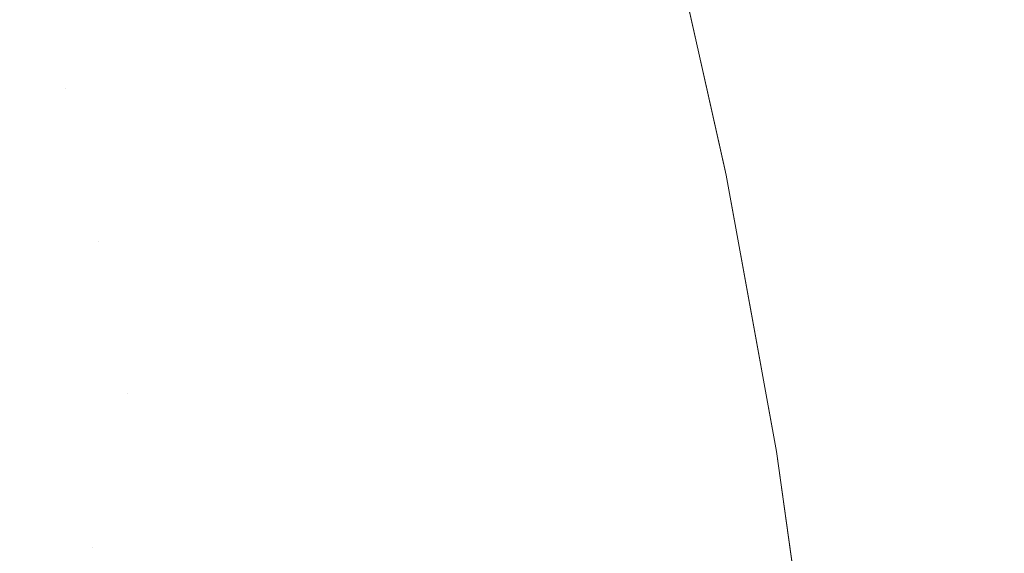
# Model space of a CAD drawing. Header units: centimetres. Extents: x -35.1 to 36.2, y 4.2 to 6.
# Tile 174 of 256: x -11.15654 to -11.14566, y 5.9109 to 5.91679. Entities that reach past the tile are written whole.
import ezdxf

# ---------------------------------------------------------------- set-up
doc = ezdxf.new("R2010")
doc.units = ezdxf.units.CM
doc.header["$LTSCALE"] = 2.54
doc.layers.add('Lucido design-1', color=7, linetype='Continuous')

# ---------------------------------------------------------------- blocks, each defined once
blk = doc.blocks.new('Gruppo-4-1')
at = {"color": 7, "linetype": 'Continuous', "lineweight": 9}
for points, invisible_edges in [([(-11.149419, 5.918143, -2312.82217), (-11.148743, 5.915128, -2313.02217), (-11.148943, 5.916017, -2313.02217)], 9), ([(-11.148943, 5.916017, -2313.02217), (-11.149144, 5.916914, -2313.02217), (-11.149419, 5.918143, -2312.82217)], 10), ([(-11.149419, 5.918143, -2312.82217), (-11.148732, 5.915075, -2312.82217), (-11.148732, 5.915075, -2313.02217), (-11.148743, 5.915128, -2313.02217)], 10), ([(-11.148726, 5.915129, -2312.82059), (-11.148732, 5.915075, -2312.82217), (-11.149419, 5.918143, -2312.82217), (-11.149112, 5.916917, -2312.820585)], 13), ([(-11.149918, 5.917742, -2313.031524), (-11.149707, 5.916843, -2313.031524), (-11.150155, 5.916786, -2313.034621), (-11.150365, 5.917681, -2313.034621)], 15), ([(-11.150365, 5.917681, -2313.034621), (-11.150155, 5.916786, -2313.034621), (-11.150728, 5.916713, -2313.0377), (-11.150938, 5.917604, -2313.0377)], 15), ([(-11.151634, 5.91751, -2313.040757), (-11.151426, 5.916624, -2313.040757), (-11.152246, 5.916519, -2313.043786), (-11.152453, 5.9174, -2313.043786)], 15), ([(-11.150938, 5.917604, -2313.0377), (-11.150728, 5.916713, -2313.0377), (-11.151426, 5.916624, -2313.040757), (-11.151634, 5.91751, -2313.040757)], 15), ([(-11.152453, 5.9174, -2313.043786), (-11.152246, 5.916519, -2313.043786), (-11.153186, 5.916399, -2313.046785), (-11.153391, 5.917274, -2313.046785)], 15), ([(-11.153391, 5.917274, -2313.046785), (-11.153186, 5.916399, -2313.046785), (-11.154243, 5.916264, -2313.04975), (-11.154446, 5.917132, -2313.04975)], 15), ([(-11.154446, 5.917132, -2313.04975), (-11.154243, 5.916264, -2313.04975), (-11.155414, 5.916115, -2313.052675), (-11.155615, 5.916974, -2313.052675)], 15), ([(-11.156041, 5.916035, -2313.054122), (-11.156696, 5.915951, -2313.055559), (-11.156895, 5.916802, -2313.055559), (-11.155615, 5.916974, -2313.052675)], 15), ([(-11.155615, 5.916974, -2313.052675), (-11.155414, 5.916115, -2313.052675), (-11.156041, 5.916035, -2313.054122)], 11), ([(-34.958478, 5.916915, -2312.323606), (-34.958478, 5.913362, -2312.32306), (36.07398, 5.913362, -2312.32306), (36.07398, 5.916915, -2312.323606)], 10), ([(-11.149957, 5.915896, -2313.034621), (-11.150155, 5.916786, -2313.034621), (-11.149707, 5.916843, -2313.031524), (-11.149508, 5.91595, -2313.031524)], 15), ([(-11.149508, 5.91595, -2313.031524), (-11.149707, 5.916843, -2313.031524), (-11.149386, 5.916884, -2313.028414), (-11.149187, 5.915989, -2313.028414)], 15), ([(-11.149187, 5.915989, -2313.028414), (-11.149386, 5.916884, -2313.028414), (-11.149193, 5.916909, -2313.025294), (-11.148994, 5.916012, -2313.025294)], 15), ([(-11.148994, 5.916012, -2313.025294), (-11.149193, 5.916909, -2313.025294), (-11.149144, 5.916914, -2313.02217), (-11.148943, 5.916017, -2313.02217)], 11), ([(-11.149112, 5.916917, -2312.820585), (-11.149062, 5.916917, -2312.819001), (-11.148676, 5.915129, -2312.81901), (-11.148726, 5.915129, -2312.82059)], 15), ([(-11.148594, 5.915129, -2312.817432), (-11.148676, 5.915129, -2312.81901), (-11.149062, 5.916917, -2312.819001), (-11.14898, 5.916917, -2312.817418)], 15), ([(-11.14898, 5.916917, -2312.817418), (-11.148864, 5.916917, -2312.815837), (-11.148478, 5.915129, -2312.815855), (-11.148594, 5.915129, -2312.817432)], 15), ([(-11.14833, 5.915129, -2312.814281), (-11.148478, 5.915129, -2312.815855), (-11.148864, 5.916917, -2312.815837), (-11.148715, 5.916917, -2312.814258)], 15), ([(-11.148715, 5.916917, -2312.814258), (-11.148534, 5.916917, -2312.812682), (-11.148149, 5.915129, -2312.812709), (-11.14833, 5.915129, -2312.814281)], 15), ([(-11.147936, 5.915129, -2312.811141), (-11.148149, 5.915129, -2312.812709), (-11.148534, 5.916917, -2312.812682), (-11.148319, 5.916917, -2312.81111)], 15), ([(-11.148319, 5.916917, -2312.81111), (-11.148073, 5.916917, -2312.809541), (-11.14769, 5.915129, -2312.809577), (-11.147936, 5.915129, -2312.811141)], 15), ([(-11.147411, 5.915129, -2312.808017), (-11.14769, 5.915129, -2312.809577), (-11.148073, 5.916917, -2312.809541), (-11.147794, 5.916917, -2312.807977)], 15), ([(-11.147794, 5.916917, -2312.807977), (-11.147482, 5.916917, -2312.806418), (-11.147101, 5.915129, -2312.806463), (-11.147411, 5.915129, -2312.808017)], 15), ([(-11.146759, 5.915129, -2312.804914), (-11.147101, 5.915129, -2312.806463), (-11.147482, 5.916917, -2312.806418), (-11.147139, 5.916917, -2312.804865)], 15), ([(-11.147139, 5.916917, -2312.804865), (-11.146764, 5.916917, -2312.803318), (-11.146385, 5.915129, -2312.803372), (-11.146759, 5.915129, -2312.804914)], 15), ([(-11.14598, 5.915129, -2312.801836), (-11.146385, 5.915129, -2312.803372), (-11.146764, 5.916917, -2312.803318), (-11.146358, 5.916917, -2312.801778)], 15), ([(-11.146358, 5.916917, -2312.801778), (-11.145921, 5.916917, -2312.800245), (-11.145544, 5.915129, -2312.800308), (-11.14598, 5.915129, -2312.801836)], 15), ([(-11.145077, 5.915129, -2312.798787), (-11.145544, 5.915129, -2312.800308), (-11.145921, 5.916917, -2312.800245), (-11.145453, 5.916917, -2312.79872)], 15), ([(-11.150532, 5.915827, -2313.0377), (-11.150728, 5.916713, -2313.0377), (-11.150155, 5.916786, -2313.034621), (-11.149957, 5.915896, -2313.034621)], 15), ([(-11.151231, 5.915742, -2313.040757), (-11.151426, 5.916624, -2313.040757), (-11.150728, 5.916713, -2313.0377), (-11.150532, 5.915827, -2313.0377)], 15), ([(-11.152993, 5.91553, -2313.046785), (-11.153186, 5.916399, -2313.046785), (-11.152246, 5.916519, -2313.043786), (-11.152052, 5.915643, -2313.043786)], 15), ([(-11.152052, 5.915643, -2313.043786), (-11.152246, 5.916519, -2313.043786), (-11.151426, 5.916624, -2313.040757), (-11.151231, 5.915742, -2313.040757)], 15), ([(-11.154051, 5.915402, -2313.04975), (-11.154243, 5.916264, -2313.04975), (-11.153186, 5.916399, -2313.046785), (-11.152993, 5.91553, -2313.046785)], 15), ([(-11.155224, 5.915261, -2313.052675), (-11.155414, 5.916115, -2313.052675), (-11.154243, 5.916264, -2313.04975), (-11.154051, 5.915402, -2313.04975)], 15), ([(-11.155675, 5.91434, -2313.054122), (-11.156041, 5.916035, -2313.054122), (-11.155414, 5.916115, -2313.052675), (-11.155224, 5.915261, -2313.052675)], 15), ([(-11.155675, 5.91434, -2313.054122), (-11.156332, 5.914266, -2313.055559), (-11.156696, 5.915951, -2313.055559), (-11.156041, 5.916035, -2313.054122)], 15), ([(-11.149187, 5.915989, -2313.028414), (-11.149, 5.915099, -2313.028414), (-11.149322, 5.915063, -2313.031524), (-11.149508, 5.91595, -2313.031524)], 15), ([(-11.148994, 5.916012, -2313.025294), (-11.148807, 5.915121, -2313.025294), (-11.149, 5.915099, -2313.028414), (-11.149187, 5.915989, -2313.028414)], 15), ([(-11.148943, 5.916017, -2313.02217), (-11.148743, 5.915128, -2313.02217), (-11.148807, 5.915121, -2313.025294), (-11.148994, 5.916012, -2313.025294)], 14), ([(-11.157725, 5.914107, -2313.058396), (-11.158085, 5.915774, -2313.058396), (-11.156696, 5.915951, -2313.055559), (-11.156332, 5.914266, -2313.055559)], 15), ([(-11.149957, 5.915896, -2313.034621), (-11.149772, 5.915012, -2313.034621), (-11.150347, 5.914946, -2313.0377), (-11.150532, 5.915827, -2313.0377)], 15), ([(-11.149508, 5.91595, -2313.031524), (-11.149322, 5.915063, -2313.031524), (-11.149772, 5.915012, -2313.034621), (-11.149957, 5.915896, -2313.034621)], 15), ([(-11.150532, 5.915827, -2313.0377), (-11.150347, 5.914946, -2313.0377), (-11.151047, 5.914867, -2313.040757), (-11.151231, 5.915742, -2313.040757)], 15), ([(-11.151231, 5.915742, -2313.040757), (-11.151047, 5.914867, -2313.040757), (-11.151869, 5.914773, -2313.043786), (-11.152052, 5.915643, -2313.043786)], 15), ([(-11.152052, 5.915643, -2313.043786), (-11.151869, 5.914773, -2313.043786), (-11.152812, 5.914666, -2313.046785), (-11.152993, 5.91553, -2313.046785)], 15), ([(-11.152993, 5.91553, -2313.046785), (-11.152812, 5.914666, -2313.046785), (-11.153872, 5.914545, -2313.04975), (-11.154051, 5.915402, -2313.04975)], 15), ([(-11.154051, 5.915402, -2313.04975), (-11.153872, 5.914545, -2313.04975), (-11.155046, 5.914412, -2313.052675), (-11.155224, 5.915261, -2313.052675)], 15), ([(-11.155224, 5.915261, -2313.052675), (-11.155046, 5.914412, -2313.052675), (-11.155675, 5.91434, -2313.054122)], 11), ([(-11.148826, 5.914215, -2313.028414), (-11.149, 5.915099, -2313.028414), (-11.148807, 5.915121, -2313.025294), (-11.148632, 5.914236, -2313.025294)], 15), ([(-11.148632, 5.914236, -2313.025294), (-11.148807, 5.915121, -2313.025294), (-11.148743, 5.915128, -2313.02217), (-11.148732, 5.915075, -2313.02217)], 11), ([(-11.148732, 5.915075, -2312.82217), (-11.148726, 5.915129, -2312.82059), (-11.148388, 5.913363, -2312.820594)], 11), ([(-11.148726, 5.915129, -2312.82059), (-11.148676, 5.915129, -2312.81901), (-11.148339, 5.913363, -2312.819018), (-11.148388, 5.913363, -2312.820594)], 15), ([(-11.148256, 5.913363, -2312.817444), (-11.148339, 5.913363, -2312.819018), (-11.148676, 5.915129, -2312.81901), (-11.148594, 5.915129, -2312.817432)], 15), ([(-11.148594, 5.915129, -2312.817432), (-11.148478, 5.915129, -2312.815855), (-11.148141, 5.913363, -2312.815871), (-11.148256, 5.913363, -2312.817444)], 15), ([(-11.147993, 5.913363, -2312.8143), (-11.148141, 5.913363, -2312.815871), (-11.148478, 5.915129, -2312.815855), (-11.14833, 5.915129, -2312.814281)], 15), ([(-11.14833, 5.915129, -2312.814281), (-11.148149, 5.915129, -2312.812709), (-11.147813, 5.913363, -2312.812733), (-11.147993, 5.913363, -2312.8143)], 15), ([(-11.1476, 5.913363, -2312.811169), (-11.147813, 5.913363, -2312.812733), (-11.148149, 5.915129, -2312.812709), (-11.147936, 5.915129, -2312.811141)], 15), ([(-11.147936, 5.915129, -2312.811141), (-11.14769, 5.915129, -2312.809577), (-11.147354, 5.913363, -2312.809608), (-11.1476, 5.913363, -2312.811169)], 15), ([(-11.147077, 5.913363, -2312.808053), (-11.147354, 5.913363, -2312.809608), (-11.14769, 5.915129, -2312.809577), (-11.147411, 5.915129, -2312.808017)], 15), ([(-11.147411, 5.915129, -2312.808017), (-11.147101, 5.915129, -2312.806463), (-11.146767, 5.913363, -2312.806502), (-11.147077, 5.913363, -2312.808053)], 15), ([(-11.146426, 5.913363, -2312.804957), (-11.146767, 5.913363, -2312.806502), (-11.147101, 5.915129, -2312.806463), (-11.146759, 5.915129, -2312.804914)], 15), ([(-11.146759, 5.915129, -2312.804914), (-11.146385, 5.915129, -2312.803372), (-11.146053, 5.913363, -2312.803419), (-11.146426, 5.913363, -2312.804957)], 15), ([(-11.145649, 5.913363, -2312.801887), (-11.146053, 5.913363, -2312.803419), (-11.146385, 5.915129, -2312.803372), (-11.14598, 5.915129, -2312.801836)], 15), ([(-11.14598, 5.915129, -2312.801836), (-11.145544, 5.915129, -2312.800308), (-11.145214, 5.913363, -2312.800362), (-11.145649, 5.913363, -2312.801887)], 15), ([(-11.150174, 5.914071, -2313.0377), (-11.150347, 5.914946, -2313.0377), (-11.149772, 5.915012, -2313.034621), (-11.149598, 5.914133, -2313.034621)], 15), ([(-11.149598, 5.914133, -2313.034621), (-11.149772, 5.915012, -2313.034621), (-11.149322, 5.915063, -2313.031524), (-11.149148, 5.914181, -2313.031524)], 15), ([(-11.149148, 5.914181, -2313.031524), (-11.149322, 5.915063, -2313.031524), (-11.149, 5.915099, -2313.028414), (-11.148826, 5.914215, -2313.028414)], 15), ([(-11.14842, 5.91336, -2313.02217), (-11.148732, 5.915075, -2313.02217), (-11.148732, 5.915075, -2312.82217), (-11.148177, 5.912021, -2312.82217)], 10), ([(-11.148388, 5.913363, -2312.820594), (-11.148177, 5.912021, -2312.82217), (-11.148732, 5.915075, -2312.82217)], 9), ([(-11.148732, 5.915075, -2313.02217), (-11.14842, 5.91336, -2313.02217), (-11.148469, 5.913357, -2313.025294), (-11.148632, 5.914236, -2313.025294)], 14), ([(-11.150875, 5.913996, -2313.040757), (-11.151047, 5.914867, -2313.040757), (-11.150347, 5.914946, -2313.0377), (-11.150174, 5.914071, -2313.0377)], 15), ([(-11.151699, 5.913908, -2313.043786), (-11.151869, 5.914773, -2313.043786), (-11.151047, 5.914867, -2313.040757), (-11.150875, 5.913996, -2313.040757)], 15), ([(-11.153704, 5.913694, -2313.04975), (-11.153872, 5.914545, -2313.04975), (-11.152812, 5.914666, -2313.046785), (-11.152642, 5.913807, -2313.046785)], 15), ([(-11.152642, 5.913807, -2313.046785), (-11.152812, 5.914666, -2313.046785), (-11.151869, 5.914773, -2313.043786), (-11.151699, 5.913908, -2313.043786)], 15), ([(-11.15488, 5.913568, -2313.052675), (-11.155046, 5.914412, -2313.052675), (-11.153872, 5.914545, -2313.04975), (-11.153704, 5.913694, -2313.04975)], 15), ([(-11.155355, 5.912667, -2313.054122), (-11.156013, 5.912601, -2313.055559), (-11.156332, 5.914266, -2313.055559), (-11.155675, 5.91434, -2313.054122)], 15), ([(-11.155355, 5.912667, -2313.054122), (-11.155675, 5.91434, -2313.054122), (-11.155046, 5.914412, -2313.052675), (-11.15488, 5.913568, -2313.052675)], 15), ([(-11.156332, 5.914266, -2313.055559), (-11.156013, 5.912601, -2313.055559), (-11.157411, 5.912461, -2313.058396), (-11.157725, 5.914107, -2313.058396)], 15), ([(-11.148632, 5.914236, -2313.025294), (-11.148469, 5.913357, -2313.025294), (-11.148663, 5.913337, -2313.028414), (-11.148826, 5.914215, -2313.028414)], 15), ([(-11.149598, 5.914133, -2313.034621), (-11.149436, 5.91326, -2313.034621), (-11.150013, 5.913202, -2313.0377), (-11.150174, 5.914071, -2313.0377)], 15), ([(-11.149148, 5.914181, -2313.031524), (-11.148986, 5.913305, -2313.031524), (-11.149436, 5.91326, -2313.034621), (-11.149598, 5.914133, -2313.034621)], 15), ([(-11.148826, 5.914215, -2313.028414), (-11.148663, 5.913337, -2313.028414), (-11.148986, 5.913305, -2313.031524), (-11.149148, 5.914181, -2313.031524)], 15), ([(-11.150174, 5.914071, -2313.0377), (-11.150013, 5.913202, -2313.0377), (-11.150715, 5.913132, -2313.040757), (-11.150875, 5.913996, -2313.040757)], 15), ([(-11.151699, 5.913908, -2313.043786), (-11.151539, 5.913049, -2313.043786), (-11.152484, 5.912955, -2313.046785), (-11.152642, 5.913807, -2313.046785)], 15), ([(-11.150875, 5.913996, -2313.040757), (-11.150715, 5.913132, -2313.040757), (-11.151539, 5.913049, -2313.043786), (-11.151699, 5.913908, -2313.043786)], 15), ([(-11.152642, 5.913807, -2313.046785), (-11.152484, 5.912955, -2313.046785), (-11.153547, 5.912848, -2313.04975), (-11.153704, 5.913694, -2313.04975)], 15), ([(-11.153704, 5.913694, -2313.04975), (-11.153547, 5.912848, -2313.04975), (-11.154724, 5.91273, -2313.052675), (-11.15488, 5.913568, -2313.052675)], 15), ([(-11.15488, 5.913568, -2313.052675), (-11.154724, 5.91273, -2313.052675), (-11.155355, 5.912667, -2313.054122)], 11), ([(-34.958478, 5.913362, -2312.32306), (-34.958478, 5.913141, -2312.323025), (36.07398, 5.913141, -2312.323025), (36.07398, 5.913362, -2312.32306)], 10), ([(-11.148318, 5.912483, -2313.025294), (-11.148469, 5.913357, -2313.025294), (-11.14842, 5.91336, -2313.02217), (-11.148261, 5.912487, -2313.02217)], 11), ([(-11.148177, 5.912021, -2312.82217), (-11.148177, 5.912021, -2313.02217), (-11.148261, 5.912487, -2313.02217), (-11.14842, 5.91336, -2313.02217)], 9), ([(-11.148388, 5.913363, -2312.820594), (-11.148339, 5.913363, -2312.819018), (-11.148047, 5.91162, -2312.819025), (-11.148097, 5.91162, -2312.820597)], 15), ([(-11.148097, 5.91162, -2312.820597), (-11.148177, 5.912021, -2312.82217), (-11.148388, 5.913363, -2312.820594)], 11), ([(-11.147965, 5.91162, -2312.817454), (-11.148047, 5.91162, -2312.819025), (-11.148339, 5.913363, -2312.819018), (-11.148256, 5.913363, -2312.817444)], 15), ([(-11.148256, 5.913363, -2312.817444), (-11.148141, 5.913363, -2312.815871), (-11.14785, 5.91162, -2312.815884), (-11.147965, 5.91162, -2312.817454)], 15), ([(-11.147703, 5.91162, -2312.814317), (-11.14785, 5.91162, -2312.815884), (-11.148141, 5.913363, -2312.815871), (-11.147993, 5.913363, -2312.8143)], 15), ([(-11.147993, 5.913363, -2312.8143), (-11.147813, 5.913363, -2312.812733), (-11.147523, 5.91162, -2312.812753), (-11.147703, 5.91162, -2312.814317)], 15), ([(-11.14731, 5.91162, -2312.811192), (-11.147523, 5.91162, -2312.812753), (-11.147813, 5.913363, -2312.812733), (-11.1476, 5.913363, -2312.811169)], 15), ([(-11.1476, 5.913363, -2312.811169), (-11.147354, 5.913363, -2312.809608), (-11.147065, 5.91162, -2312.809636), (-11.14731, 5.91162, -2312.811192)], 15), ([(-11.146788, 5.91162, -2312.808083), (-11.147065, 5.91162, -2312.809636), (-11.147354, 5.913363, -2312.809608), (-11.147077, 5.913363, -2312.808053)], 15), ([(-11.147077, 5.913363, -2312.808053), (-11.146767, 5.913363, -2312.806502), (-11.146479, 5.91162, -2312.806536), (-11.146788, 5.91162, -2312.808083)], 15), ([(-11.146139, 5.91162, -2312.804995), (-11.146479, 5.91162, -2312.806536), (-11.146767, 5.913363, -2312.806502), (-11.146426, 5.913363, -2312.804957)], 15), ([(-11.146426, 5.913363, -2312.804957), (-11.146053, 5.913363, -2312.803419), (-11.145767, 5.91162, -2312.803459), (-11.146139, 5.91162, -2312.804995)], 15), ([(-11.145363, 5.91162, -2312.801931), (-11.145767, 5.91162, -2312.803459), (-11.146053, 5.913363, -2312.803419), (-11.145649, 5.913363, -2312.801887)], 15), ([(-11.149864, 5.912338, -2313.0377), (-11.150013, 5.913202, -2313.0377), (-11.149436, 5.91326, -2313.034621), (-11.149286, 5.912392, -2313.034621)], 15), ([(-11.149286, 5.912392, -2313.034621), (-11.149436, 5.91326, -2313.034621), (-11.148986, 5.913305, -2313.031524), (-11.148835, 5.912434, -2313.031524)], 15), ([(-11.148835, 5.912434, -2313.031524), (-11.148986, 5.913305, -2313.031524), (-11.148663, 5.913337, -2313.028414), (-11.148512, 5.912465, -2313.028414)], 15), ([(-11.148512, 5.912465, -2313.028414), (-11.148663, 5.913337, -2313.028414), (-11.148469, 5.913357, -2313.025294), (-11.148318, 5.912483, -2313.025294)], 15), ([(-11.150566, 5.912273, -2313.040757), (-11.150715, 5.913132, -2313.040757), (-11.150013, 5.913202, -2313.0377), (-11.149864, 5.912338, -2313.0377)], 15), ([(36.07398, 5.909899, -2312.32267), (36.07398, 5.913141, -2312.323025), (-34.958478, 5.913141, -2312.323025), (-34.958478, 5.909899, -2312.32267)], 10), ([(-11.152338, 5.912107, -2313.046785), (-11.152484, 5.912955, -2313.046785), (-11.151539, 5.913049, -2313.043786), (-11.151392, 5.912196, -2313.043786)], 15), ([(-11.151392, 5.912196, -2313.043786), (-11.151539, 5.913049, -2313.043786), (-11.150715, 5.913132, -2313.040757), (-11.150566, 5.912273, -2313.040757)], 15), ([(-11.153401, 5.912008, -2313.04975), (-11.153547, 5.912848, -2313.04975), (-11.152484, 5.912955, -2313.046785), (-11.152338, 5.912107, -2313.046785)], 15), ([(-11.15458, 5.911898, -2313.052675), (-11.154724, 5.91273, -2313.052675), (-11.153547, 5.912848, -2313.04975), (-11.153401, 5.912008, -2313.04975)], 15), ([(-11.155739, 5.910959, -2313.055559), (-11.155355, 5.912667, -2313.054122), (-11.154724, 5.91273, -2313.052675), (-11.15458, 5.911898, -2313.052675)], 15), ([(-11.157139, 5.910837, -2313.058396), (-11.157411, 5.912461, -2313.058396), (-11.156013, 5.912601, -2313.055559), (-11.155739, 5.910959, -2313.055559)], 15), ([(-11.155739, 5.910959, -2313.055559), (-11.156013, 5.912601, -2313.055559), (-11.155355, 5.912667, -2313.054122)], 11), ([(-11.149286, 5.912392, -2313.034621), (-11.149147, 5.911531, -2313.034621), (-11.149725, 5.91148, -2313.0377), (-11.149864, 5.912338, -2313.0377)], 15), ([(-11.148835, 5.912434, -2313.031524), (-11.148696, 5.91157, -2313.031524), (-11.149147, 5.911531, -2313.034621), (-11.149286, 5.912392, -2313.034621)], 15), ([(-11.148512, 5.912465, -2313.028414), (-11.148373, 5.911598, -2313.028414), (-11.148696, 5.91157, -2313.031524), (-11.148835, 5.912434, -2313.031524)], 15), ([(-11.148318, 5.912483, -2313.025294), (-11.148178, 5.911615, -2313.025294), (-11.148373, 5.911598, -2313.028414), (-11.148512, 5.912465, -2313.028414)], 15), ([(-11.148261, 5.912487, -2313.02217), (-11.148177, 5.912021, -2313.02217), (-11.148178, 5.911615, -2313.025294), (-11.148318, 5.912483, -2313.025294)], 14), ([(-11.150566, 5.912273, -2313.040757), (-11.150429, 5.911419, -2313.040757), (-11.151255, 5.911348, -2313.043786), (-11.151392, 5.912196, -2313.043786)], 15), ([(-11.149864, 5.912338, -2313.0377), (-11.149725, 5.91148, -2313.0377), (-11.150429, 5.911419, -2313.040757), (-11.150566, 5.912273, -2313.040757)], 15), ([(-11.151392, 5.912196, -2313.043786), (-11.151255, 5.911348, -2313.043786), (-11.152202, 5.911266, -2313.046785), (-11.152338, 5.912107, -2313.046785)], 15), ([(-11.152338, 5.912107, -2313.046785), (-11.152202, 5.911266, -2313.046785), (-11.153267, 5.911173, -2313.04975), (-11.153401, 5.912008, -2313.04975)], 15), ([(-11.153401, 5.912008, -2313.04975), (-11.153267, 5.911173, -2313.04975), (-11.154447, 5.911071, -2313.052675), (-11.15458, 5.911898, -2313.052675)], 15), ([(-11.148049, 5.910753, -2313.025294), (-11.148178, 5.911615, -2313.025294), (-11.148177, 5.912021, -2313.02217), (-11.147999, 5.910756, -2313.02217)], 11), ([(-11.148177, 5.912021, -2312.82217), (-11.14776, 5.90905, -2313.02217), (-11.147879, 5.909899, -2313.02217), (-11.147999, 5.910756, -2313.02217)], 9), ([(-11.148177, 5.912021, -2312.82217), (-11.147751, 5.908979, -2312.82217), (-11.147751, 5.908979, -2313.02217), (-11.14776, 5.90905, -2313.02217)], 10), ([(-11.147999, 5.910756, -2313.02217), (-11.148177, 5.912021, -2313.02217), (-11.148177, 5.912021, -2312.82217)], 10), ([(-11.14785, 5.909901, -2312.8206), (-11.147751, 5.908979, -2312.82217), (-11.148177, 5.912021, -2312.82217), (-11.148097, 5.91162, -2312.820597)], 13), ([(-11.15458, 5.911898, -2313.052675), (-11.154447, 5.911071, -2313.052675), (-11.155739, 5.910959, -2313.055559)], 11), ([(-11.148097, 5.91162, -2312.820597), (-11.148047, 5.91162, -2312.819025), (-11.147801, 5.909901, -2312.819031), (-11.14785, 5.909901, -2312.8206)], 15), ([(-11.147719, 5.909901, -2312.817462), (-11.147801, 5.909901, -2312.819031), (-11.148047, 5.91162, -2312.819025), (-11.147965, 5.91162, -2312.817454)], 15), ([(-11.147965, 5.91162, -2312.817454), (-11.14785, 5.91162, -2312.815884), (-11.147604, 5.909901, -2312.815896), (-11.147719, 5.909901, -2312.817462)], 15), ([(-11.147457, 5.909901, -2312.814332), (-11.147604, 5.909901, -2312.815896), (-11.14785, 5.91162, -2312.815884), (-11.147703, 5.91162, -2312.814317)], 15), ([(-11.147703, 5.91162, -2312.814317), (-11.147523, 5.91162, -2312.812753), (-11.147277, 5.909901, -2312.81277), (-11.147457, 5.909901, -2312.814332)], 15), ([(-11.147065, 5.909901, -2312.811212), (-11.147277, 5.909901, -2312.81277), (-11.147523, 5.91162, -2312.812753), (-11.14731, 5.91162, -2312.811192)], 15), ([(-11.14731, 5.91162, -2312.811192), (-11.147065, 5.91162, -2312.809636), (-11.14682, 5.909901, -2312.809659), (-11.147065, 5.909901, -2312.811212)], 15), ([(-11.146544, 5.909901, -2312.808109), (-11.14682, 5.909901, -2312.809659), (-11.147065, 5.91162, -2312.809636), (-11.146788, 5.91162, -2312.808083)], 15), ([(-11.146788, 5.91162, -2312.808083), (-11.146479, 5.91162, -2312.806536), (-11.146235, 5.909901, -2312.806565), (-11.146544, 5.909901, -2312.808109)], 15), ([(-11.145896, 5.909901, -2312.805026), (-11.146235, 5.909901, -2312.806565), (-11.146479, 5.91162, -2312.806536), (-11.146139, 5.91162, -2312.804995)], 15), ([(-11.146139, 5.91162, -2312.804995), (-11.145767, 5.91162, -2312.803459), (-11.145524, 5.909901, -2312.803494), (-11.145896, 5.909901, -2312.805026)], 15), ([(-11.145122, 5.909901, -2312.801968), (-11.145524, 5.909901, -2312.803494), (-11.145767, 5.91162, -2312.803459), (-11.145363, 5.91162, -2312.801931)], 15), ([(-11.149598, 5.910628, -2313.0377), (-11.149725, 5.91148, -2313.0377), (-11.149147, 5.911531, -2313.034621), (-11.149019, 5.910675, -2313.034621)], 15), ([(-11.149019, 5.910675, -2313.034621), (-11.149147, 5.911531, -2313.034621), (-11.148696, 5.91157, -2313.031524), (-11.148568, 5.910711, -2313.031524)], 15), ([(-11.148568, 5.910711, -2313.031524), (-11.148696, 5.91157, -2313.031524), (-11.148373, 5.911598, -2313.028414), (-11.148244, 5.910737, -2313.028414)], 15), ([(-11.148244, 5.910737, -2313.028414), (-11.148373, 5.911598, -2313.028414), (-11.148178, 5.911615, -2313.025294), (-11.148049, 5.910753, -2313.025294)], 15), ([(-11.151129, 5.910505, -2313.043786), (-11.151255, 5.911348, -2313.043786), (-11.150429, 5.911419, -2313.040757), (-11.150302, 5.910572, -2313.040757)], 15), ([(-11.150302, 5.910572, -2313.040757), (-11.150429, 5.911419, -2313.040757), (-11.149725, 5.91148, -2313.0377), (-11.149598, 5.910628, -2313.0377)], 15), ([(-11.152077, 5.910429, -2313.046785), (-11.152202, 5.911266, -2313.046785), (-11.151255, 5.911348, -2313.043786), (-11.151129, 5.910505, -2313.043786)], 15), ([(-11.153143, 5.910344, -2313.04975), (-11.153267, 5.911173, -2313.04975), (-11.152202, 5.911266, -2313.046785), (-11.152077, 5.910429, -2313.046785)], 15), ([(-11.154324, 5.910249, -2313.052675), (-11.154447, 5.911071, -2313.052675), (-11.153267, 5.911173, -2313.04975), (-11.153143, 5.910344, -2313.04975)], 15), ([(-11.155506, 5.909338, -2313.055559), (-11.155739, 5.910959, -2313.055559), (-11.154447, 5.911071, -2313.052675), (-11.154324, 5.910249, -2313.052675)], 15), ([(-11.155739, 5.910959, -2313.055559), (-11.155506, 5.909338, -2313.055559), (-11.156909, 5.909235, -2313.058396), (-11.157139, 5.910837, -2313.058396)], 15)]:
    blk.add_3dface(points, dxfattribs=dict(at, invisible_edges=invisible_edges))

msp = doc.modelspace()

# ---------------------------------------------------------------- block references
at = {"layer": 'Lucido design-1', "color": 7}
msp.add_blockref('Gruppo-4-1', (0, 0), dxfattribs=at)

doc.saveas('drawing.dxf')
